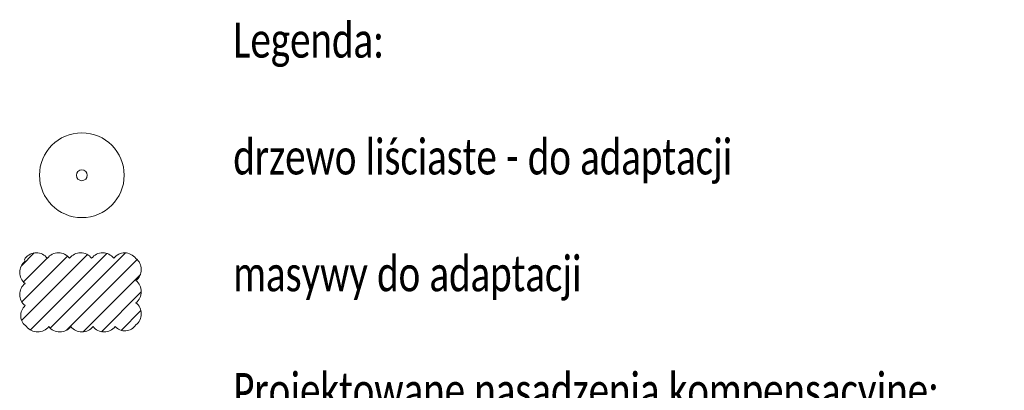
# Model space of a CAD drawing. Header units: metres. Extents: x 6540907 to 6541833, y 5893434 to 5894895.
# Tile 223 of 256: x 6541766 to 6541833, y 5894173 to 5894198. Entities that reach past the tile are written whole.
import ezdxf

# ---------------------------------------------------------------- set-up
doc = ezdxf.new("R2010")
doc.units = ezdxf.units.M
doc.header["$MEASUREMENT"] = 0
doc.layers.get('0').update_dxf_attribs({"color": 2, "linetype": 'CONTINUOUS', "lineweight": 5})
doc.layers.add('z_0_tabela', color=7, linetype='CONTINUOUS')
doc.layers.add('z_i_drzewa_liściste_korony', color=66, linetype='CONTINUOUS', lineweight=20)
doc.layers.add('z_i_masywy_grupy', color=7, linetype='CONTINUOUS', lineweight=13, true_color=0x7f926c)
doc.styles.get("Standard").update_dxf_attribs({"font": 'Arial', "width": 0.75})

# ---------------------------------------------------------------- blocks, each defined once
blk = doc.blocks.new('punkt')
h = blk.add_hatch()
h.set_pattern_fill('ANSI32', color=256, scale=0.2)
h.set_pattern_definition([(45, (-4781848.87, -5644337.08), (-1.34703841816, 1.34703841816), []), (45, (-4781847.972, -5644337.08), (-1.34703841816, 1.34703841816), [])])
edge = h.paths.add_edge_path()
edge.add_arc((0, 0), 0.243, 0, 360)
blk.add_circle((0, 0), 0.243)

msp = doc.modelspace()

# ---------------------------------------------------------------- hatches: boundary and pattern name
at = {"layer": 'z_i_masywy_grupy', "linetype": 'Continuous', "lineweight": 0}
h = msp.add_hatch(dxfattribs=at)
h.set_pattern_fill('ANSI31', color=256, scale=7)
h.set_pattern_definition([(45, (6540925.0117, 5894096.4277), (-0.6187184, 0.6187184), [])])
edge = h.paths.add_edge_path()
edge.add_ellipse((6541767.192, 5894181.466), major_axis=(-0.938, 0), ratio=1, start_angle=216.8699, end_angle=323.1301, ccw=False)
edge.add_ellipse((6541768.692, 5894181.466), major_axis=(-0.938, 0), ratio=1, start_angle=216.8699, end_angle=323.1301, ccw=False)
edge.add_ellipse((6541770.192, 5894181.466), major_axis=(-0.938, 0), ratio=1, start_angle=216.8699, end_angle=323.1301, ccw=False)
edge.add_ellipse((6541771.692, 5894181.466), major_axis=(-0.938, 0), ratio=1, start_angle=216.8699, end_angle=323.1301, ccw=False)
edge.add_ellipse((6541773.183, 5894181.465), major_axis=(-0.931, 0), ratio=1, start_angle=216.46258, end_angle=322.72279, ccw=False)
edge.add_ellipse((6541773.369, 5894181.268), major_axis=(-0.938, 0), ratio=1, start_angle=126.8699, end_angle=233.1301, ccw=False)
edge.add_ellipse((6541773.369, 5894179.768), major_axis=(-0.938, 0), ratio=1, start_angle=126.8699, end_angle=233.1301, ccw=False)
edge.add_ellipse((6541773.369, 5894178.268), major_axis=(-0.938, 0), ratio=1, start_angle=126.8699, end_angle=233.1301, ccw=False)
edge.add_ellipse((6541773.194, 5894177.991), major_axis=(-0.876, 0), ratio=1, start_angle=41.08165, end_angle=147.34185, ccw=False)
edge.add_ellipse((6541771.784, 5894177.978), major_axis=(-0.938, 0), ratio=1, start_angle=36.8699, end_angle=143.1301, ccw=False)
edge.add_ellipse((6541770.284, 5894177.978), major_axis=(-0.938, 0), ratio=1, start_angle=36.8699, end_angle=143.1301, ccw=False)
edge.add_ellipse((6541768.784, 5894177.978), major_axis=(-0.938, 0), ratio=1, start_angle=36.8699, end_angle=143.1301, ccw=False)
edge.add_ellipse((6541767.284, 5894177.978), major_axis=(-0.938, 0), ratio=1, start_angle=36.8699, end_angle=143.1301, ccw=False)
edge.add_ellipse((6541767.016, 5894178.154), major_axis=(-0.882, 0), ratio=1, start_angle=-49.37882, end_angle=56.88138, ccw=False)
edge.add_ellipse((6541767.005, 5894179.573), major_axis=(-0.938, 0), ratio=1, start_angle=-53.1301, end_angle=53.1301, ccw=False)
edge.add_ellipse((6541767.005, 5894181.073), major_axis=(-0.938, 0), ratio=1, start_angle=-53.1301, end_angle=53.1301, ccw=False)
edge.add_ellipse((6541766.519, 5894181.926), major_axis=(-0.129, 0), ratio=1, start_angle=-53.1301, end_angle=53.1301, ccw=False)

# ---------------------------------------------------------------- linework, layer by layer
at = {"layer": 'z_i_drzewa_liściste_korony'}
msp.add_circle((6541770.277, 5894187.652), 2.871, dxfattribs=at)
at = {"layer": 'z_i_masywy_grupy', "linetype": 'Continuous', "lineweight": 0}
msp.add_lwpolyline([(6541766.442, 5894182.029, -0.5), (6541767.942, 5894182.029, -0.5), (6541769.442, 5894182.029, -0.5), (6541770.942, 5894182.029, -0.5), (6541772.442, 5894182.029, -0.5), (6541773.931, 5894182.018, -0.5), (6541773.931, 5894180.518, -0.5), (6541773.931, 5894179.018, -0.5), (6541773.931, 5894177.518, -0.5), (6541772.534, 5894177.415, -0.5), (6541771.034, 5894177.415, -0.5), (6541769.534, 5894177.415, -0.5), (6541768.034, 5894177.415, -0.5), (6541766.534, 5894177.415, -0.5), (6541766.442, 5894178.823, -0.5), (6541766.442, 5894180.323, -0.5), (6541766.442, 5894181.823, -0.5)], format="xyb", close=True, dxfattribs=at)

# ---------------------------------------------------------------- block references
at = {"layer": 'z_i_drzewa_liściste_korony', "xscale": 1.520278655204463, "yscale": 1.520278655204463, "zscale": 1.520278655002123}
msp.add_blockref('punkt', (6541770.277, 5894187.652), dxfattribs=at)

# ---------------------------------------------------------------- texts
at = {"layer": 'z_0_tabela', "insert": (6541780.537, 5894197.978), "char_height": 2.371635, "width": 53.0449, "attachment_point": 1}
msp.add_mtext('{\\fCalibri|b0|i0|c238|p34;Legenda:\\P\\Pdrzewo liściaste - do adaptacji \\P\\Pmasywy do adaptacji\\P\\PProjektowane nasadzenia kompensacyjne:\\P\\PD1: \\fCalibri|b0|i1|c238|p34;Alnus glutionsa \\fCalibri|b0|i0|c238|p34;- osza szara Pa 180 16-18 - 25szt.\\P\\PD2: \\fCalibri|b0|i1|c238|p34;Populus tremula - \\fCalibri|b0|i0|c238|p34;topola osika Pa 180 16-18 - 11 SZT\\P\\PD3: \\fCalibri|b0|i1|c238|p34;Salix fragilis \\fCalibri|b0|i0|c238|p34;- wierzba krucha forma naturalna  16-18 - 8szt\\P\\PD4: \\fCalibri|b0|i1|c238|p34;Acer platanoides\\fCalibri|b0|i0|c238|p34; -klon pospolity 16-18 - 1 szt.\\P\\PD5: Fraxinus exelcior - jesion wyniosły 16-18 - 19szt. \\P\\fCalibri|b0|i1|c238|p34;\\P\\fCalibri|b0|i0|c238|p34;+ młode sadzonki leśne gatunków zgodnych z siedliskiem: olch, wierzb, topoli osiki - w formie naturalnych uzupełnień układu nadbrzeżnego}', dxfattribs=at)

doc.saveas('drawing.dxf')
